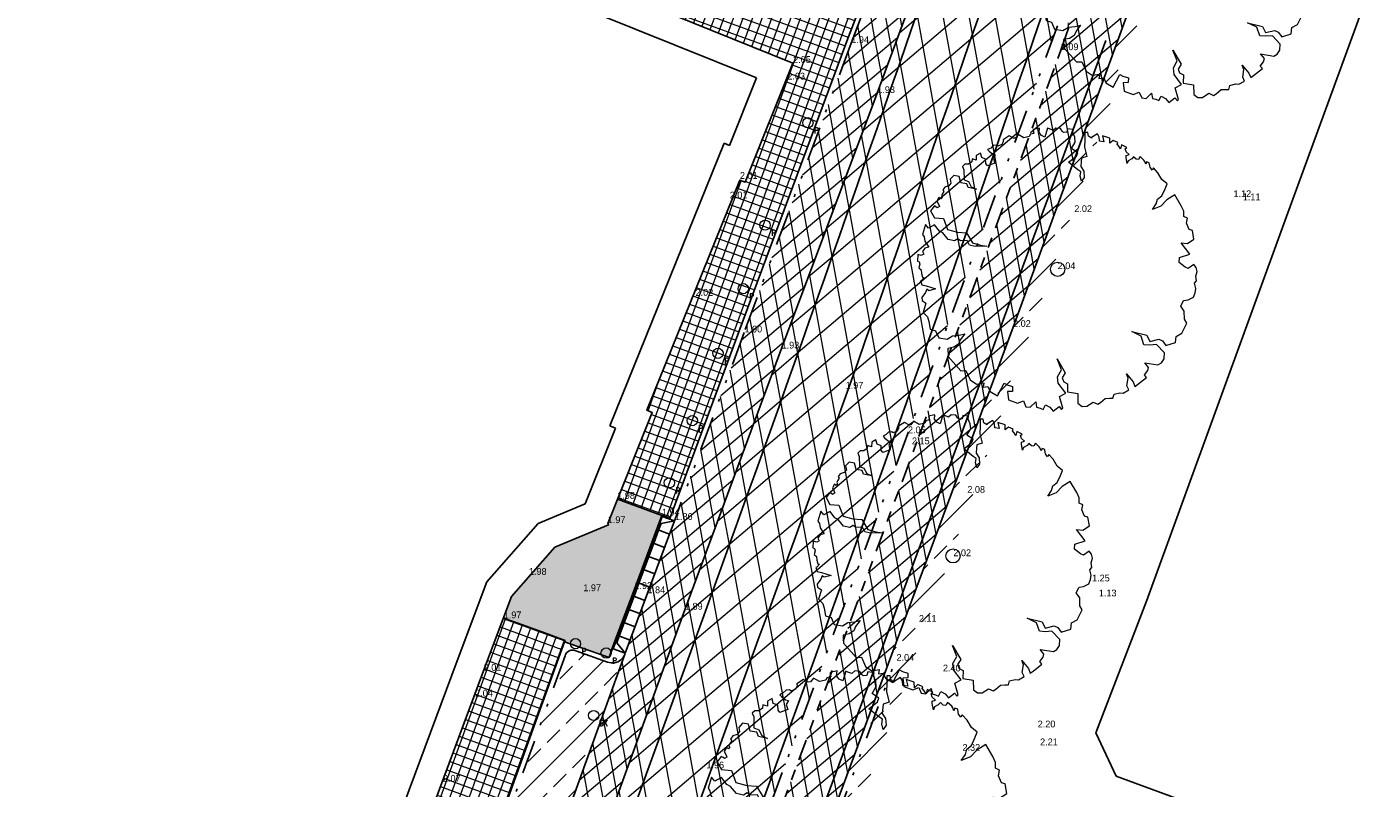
# Model space of a CAD drawing. Header units: metres. Extents: x 136326 to 137932, y 453212 to 454725.
# Tile 39 of 92: x 136537 to 136585, y 453795 to 453822. Entities that reach past the tile are written whole.
import ezdxf

# ---------------------------------------------------------------- set-up
doc = ezdxf.new("R2010")
doc.units = ezdxf.units.M
doc.linetypes.add('DIVIDE__G5', pattern=[3.75, 1.5, -0.75, 0, -0.75, 0, -0.75])
doc.linetypes.add('PHANTOM__G5', pattern=[5.25, 1.5, -0.75, 0.75, -0.75, 0.75, -0.75])
doc.layers.add('-DR-alg-hulplijnen', color=210, linetype='Continuous', plot=False)
doc.layers.add('-DR-alg-hulplijnen hartlijn asfalt nieuwe fietsstraat', color=7, linetype='Continuous', true_color=0xad72b6, plot=False)
doc.layers.add('-DR-alg-hulplijnen kantverharding asfalt nieuwe fietsstraat', color=7, linetype='Continuous', true_color=0xff9429, plot=False)
for name, color, linetype in [('-DR-alg-projectgrens 1-200', 3, 'PROJECTGRENS_1-200'), ('-DR-bs-txt-hoogtemaat', 253, 'Continuous'), ('-DR-nw-vh-scheiding erfgrens en bebouwing', 3, 'Continuous'), ('-DR-v-vh-band 18-20x25', 5, 'DIVIDE__G5'), ('-DR-v-vh-band achterkant band', 1, 'Continuous'), ('-DR-v-vh-band inritband 450x150x500mm', 2, 'Continuous'), ('-DR-v-vh-band RWS', 5, 'PHANTOM__G5'), ('-DR-v-vh-kantverharding asfalt fietspad', 2, 'Continuous'), ('-DR-v-vh-kantverharding asfalt rijbaan', 4, 'Continuous'), ('-DR-v-vh-scheiding verhardingen', 1, 'Continuous')]:
    doc.layers.add(name, color=color, linetype=linetype)
for name, color, linetype, lineweight in [('-DR-bs-boom', 253, 'Continuous', 13), ('-DR-v-maaien en frezen terrein', 82, 'Continuous', 9), ('-DR-v-vh-arc-asfalt opbreken', 252, 'Continuous', 9), ('-DR-v-vh-arc-bss grijs keiformaat', 252, 'Continuous', 9), ('-DR-v-vh-arc-dubbelklinkers', 254, 'Continuous', 9), ('-DR-v-vh-arc-tegels', 252, 'Continuous', 9)]:
    doc.layers.add(name, color=color, linetype=linetype, lineweight=lineweight)
for name, color, linetype, lineweight, true_color in [('-DR-v-inr-wegbebakening-diamantkoppaal', 1, 'Continuous', 0, 0xff0000), ('-DR-v-vh-arc-asfalt fietspad', 7, 'Continuous', 9, 0xdfbfc7), ('B-ME-IE-MEUBILAIR_STRAATKOLK-S', 1, 'Continuous', 0, 0xff0000)]:
    doc.layers.add(name, color=color, linetype=linetype, lineweight=lineweight, true_color=true_color)
doc.styles.add('18_100', font='romans', dxfattribs={"width": 0.8, "height": 0.18})
doc.styles.add('18_200', font='romans', dxfattribs={"width": 0.8, "height": 0.36})
doc.styles.add('Drong', font='txt', dxfattribs={"height": 1.8})
doc.linetypes.add('PROJECTGRENS_1-200', pattern='A,0.32,-0.13,[133,ltypeshp.shx,S=0.13,R=0,X=-0.13,Y=0],-0.13,1.27', length=1.85)
pattern_1 = [(220.33563, (136419.718, 453326.2367), (0.5825375, -0.6860394), []), (280.33563, (136419.718, 453326.2367), (0.8853963, 0.1614725), [])]
pattern_2 = [(220.33562535, (0, 0), (0.3301045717, -0.388755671), []), (280.33562535, (0, 0), (0.5017245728, 0.0915011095), [])]

# ---------------------------------------------------------------- blocks, each defined once
blk = doc.blocks.new('*U31')
for points in [[(1.739, 4.688), (1.309, 4.847), (1.135, 4.378), (1.566, 4.219)], [(1.566, 4.219), (1.135, 4.378), (0.962, 3.91), (1.392, 3.75)], [(1.182, 4.361), (1.008, 3.892)], [(1.739, 4.688), (1.269, 4.595), (1.182, 4.361)], [(1.392, 3.75), (0.962, 3.91), (0.788, 3.441), (1.218, 3.281)], [(1.008, 3.892), (0.834, 3.424)], [(1.218, 3.281), (0.788, 3.441), (0.614, 2.972), (1.044, 2.813)], [(0.834, 3.424), (0.661, 2.955)], [(1.044, 2.813), (0.614, 2.972), (0.44, 2.503), (0.87, 2.344)], [(0.661, 2.955), (0.487, 2.486)], [(0.87, 2.344), (0.44, 2.503), (0.266, 2.035), (0.696, 1.875)], [(0.487, 2.486), (0.313, 2.017)], [(0.696, 1.875), (0.266, 2.035), (0.092, 1.566), (0.522, 1.406)], [(0.313, 2.017), (0.139, 1.548)], [(0.522, 1.406), (0.092, 1.566), (-0.082, 1.097), (0.348, 0.938)], [(0.139, 1.548), (-0.035, 1.08)], [(0.348, 0.938), (-0.082, 1.097), (-0.256, 0.628), (0.174, 0.469)], [(-0.035, 1.08), (-0.209, 0.611)], [(0.174, 0.469), (-0.256, 0.628), (-0.43, 0.16), (0, 0)], [(0, 0), (-0.296, 0.377), (-0.209, 0.611)]]:
    blk.add_lwpolyline(points)
blk = doc.blocks.new('STRAATKOLK')
blk.add_ellipse((0, 0), major_axis=(-0.127, 0.127), ratio=1, start_param=3.926991, end_param=10.210176)
at = {"style": '18_100', "width": 0.8}
blk.add_text('SK', height=0.216, dxfattribs=at).set_placement((0.193, -0.375))
at = {"style": '18_200', "width": 0.8}
blk.add_attdef('HOOGTE', (0.29, 0.211), '', height=0.25, dxfattribs=at)
blk = doc.blocks.new('PAAL')
blk.add_ellipse((0, 0), major_axis=(-0.181, 0), ratio=1, start_param=3.926991, end_param=10.210176)
at = {"style": '18_200', "width": 0.8}
blk.add_text('P', height=0.218, dxfattribs=at).set_placement((0.219, -0.382))
blk.add_attdef('HOOGTE', (0.236, 0.203), '', height=0.25, dxfattribs=at)
blk = doc.blocks.new('Boom bestaand 1')
blk.add_lwpolyline([(-0.0612, 0.3923), (-0.0736, 0.4117), (-0.087, 0.4225), (-0.0926, 0.4415), (-0.1106, 0.4615), (-0.1242, 0.4751), (-0.1453, 0.464), (-0.1728, 0.4611), (-0.1945, 0.4533), (-0.1892, 0.4456), (-0.2017, 0.4432), (-0.2068, 0.4444), (-0.2172, 0.4471), (-0.2235, 0.4396), (-0.2169, 0.4339), (-0.2271, 0.4339), (-0.2331, 0.433), (-0.2499, 0.4257), (-0.2427, 0.4167), (-0.2476, 0.4092), (-0.2589, 0.4043), (-0.2544, 0.3953), (-0.2533, 0.3814), (-0.2458, 0.3746), (-0.266, 0.3788), (-0.2728, 0.3822), (-0.2717, 0.3934), (-0.2848, 0.3874), (-0.2965, 0.3882), (-0.2987, 0.3953), (-0.3145, 0.3822), (-0.3029, 0.3735), (-0.3141, 0.372), (-0.3232, 0.3686), (-0.3277, 0.3731), (-0.3404, 0.3607), (-0.3359, 0.3465), (-0.3526, 0.3537), (-0.3703, 0.3325), (-0.3491, 0.329), (-0.3569, 0.3156), (-0.371, 0.3198), (-0.3837, 0.3191), (-0.3802, 0.2951), (-0.3781, 0.2944), (-0.3887, 0.2873), (-0.4014, 0.2902), (-0.4056, 0.2803), (-0.3837, 0.2704), (-0.359, 0.2591), (-0.3251, 0.2535), (-0.3272, 0.2337), (-0.318, 0.228), (-0.3011, 0.2189), (-0.282, 0.2224), (-0.2608, 0.2153), (-0.2523, 0.2012), (-0.27, 0.204), (-0.2834, 0.2118), (-0.2947, 0.2047), (-0.3322, 0.185), (-0.3413, 0.2203), (-0.3505, 0.2287), (-0.3724, 0.2146), (-0.388, 0.2358), (-0.4042, 0.2415), (-0.4226, 0.2415), (-0.4315, 0.2467), (-0.4416, 0.2292), (-0.4325, 0.2224), (-0.436, 0.2111), (-0.4423, 0.2083), (-0.453, 0.2067), (-0.4613, 0.1921), (-0.4572, 0.18), (-0.4671, 0.1702), (-0.4727, 0.1652), (-0.4473, 0.144), (-0.4565, 0.1356), (-0.4706, 0.132), (-0.484, 0.1398), (-0.4883, 0.1172), (-0.4847, 0.1158), (-0.4748, 0.1137), (-0.477, 0.101), (-0.4713, 0.0946), (-0.4748, 0.0748), (-0.4932, 0.0607), (-0.4854, 0.0473), (-0.4875, 0.0402), (-0.5017, 0.0304), (-0.4974, 0.0049), (-0.4897, 0.0021), (-0.4832, -0.006), (-0.4832, -0.0211), (-0.4886, -0.0247), (-0.4921, -0.0353), (-0.4877, -0.0469), (-0.4868, -0.0593), (-0.4797, -0.0567), (-0.4646, -0.0487), (-0.4592, -0.0416), (-0.4495, -0.0531), (-0.4326, -0.0549), (-0.4342, -0.0824), (-0.4439, -0.0844), (-0.4591, -0.0789), (-0.4694, -0.0898), (-0.4853, -0.0874), (-0.4835, -0.1044), (-0.469, -0.1108), (-0.4787, -0.1222), (-0.4698, -0.128), (-0.4666, -0.142), (-0.4712, -0.1535), (-0.4673, -0.1649), (-0.4544, -0.1649), (-0.422, -0.1781), (-0.41, -0.1658), (-0.3893, -0.1644), (-0.3736, -0.1512), (-0.391, -0.1753), (-0.4052, -0.1753), (-0.417, -0.1934), (-0.4393, -0.1893), (-0.4502, -0.206), (-0.443, -0.2225), (-0.4293, -0.2254), (-0.424, -0.2366), (-0.4254, -0.251), (-0.4188, -0.2613), (-0.4123, -0.2603), (-0.4066, -0.2696), (-0.4013, -0.2747), (-0.3966, -0.2735), (-0.3925, -0.2806), (-0.3993, -0.2847), (-0.3905, -0.2962), (-0.3764, -0.2947), (-0.3703, -0.2952), (-0.369, -0.3047), (-0.3739, -0.3072), (-0.379, -0.3111), (-0.3686, -0.3301), (-0.3402, -0.3274), (-0.325, -0.2991), (-0.284, -0.3012), (-0.2611, -0.2728), (-0.2463, -0.245), (-0.2054, -0.239), (-0.1868, -0.2166), (-0.1743, -0.1981), (-0.1896, -0.2363), (-0.2027, -0.2526), (-0.2201, -0.2532), (-0.2283, -0.2756), (-0.2392, -0.281), (-0.237, -0.2947), (-0.2507, -0.3132), (-0.2791, -0.3219), (-0.2898, -0.3304), (-0.3173, -0.3368), (-0.3146, -0.3612), (-0.3304, -0.3661), (-0.3025, -0.3907), (-0.2927, -0.3885), (-0.278, -0.3918), (-0.2529, -0.3874), (-0.2548, -0.4016), (-0.2471, -0.4137), (-0.2373, -0.413), (-0.2359, -0.4235), (-0.244, -0.4329), (-0.2234, -0.4441), (-0.2184, -0.4397), (-0.2103, -0.44), (-0.1991, -0.4488), (-0.19, -0.4441), (-0.1778, -0.4485), (-0.164, -0.4505), (-0.1606, -0.4451), (-0.1549, -0.4573), (-0.1555, -0.4613), (-0.14, -0.4627), (-0.1312, -0.4505), (-0.1096, -0.4259), (-0.1073, -0.4238), (-0.1116, -0.4488), (-0.1194, -0.4525), (-0.1103, -0.462), (-0.0992, -0.4807), (-0.089, -0.4841), (-0.0747, -0.4752), (-0.0482, -0.4977), (-0.0278, -0.4895), (-0.0108, -0.4916), (0.0157, -0.4977), (0.0286, -0.4827), (0.0558, -0.482), (0.072, -0.457), (0.069, -0.4349), (0.0757, -0.4119), (0.0796, -0.3924), (0.0927, -0.4156), (0.1039, -0.4278), (0.1075, -0.4466), (0.1025, -0.468), (0.1299, -0.4785), (0.1933, -0.4575), (0.2001, -0.44), (0.2363, -0.4392), (0.2587, -0.4253), (0.2652, -0.3991), (0.2784, -0.4081), (0.2832, -0.3913), (0.3018, -0.3913), (0.3264, -0.3733), (0.2952, -0.3338), (0.3048, -0.3266), (0.3174, -0.3112), (0.333, -0.3182), (0.3264, -0.335), (0.3552, -0.3436), (0.3781, -0.3189), (0.3793, -0.296), (0.4017, -0.296), (0.4096, -0.2826), (0.4002, -0.2572), (0.4186, -0.2622), (0.4261, -0.2522), (0.4345, -0.2443), (0.4231, -0.2298), (0.4365, -0.2194), (0.4544, -0.2139), (0.448, -0.1886), (0.4609, -0.1841), (0.4584, -0.1786), (0.4161, -0.1731), (0.4136, -0.1478), (0.3708, -0.1582), (0.3489, -0.1512), (0.3315, -0.1289), (0.2902, -0.1279), (0.3474, -0.1209), (0.3593, -0.1378), (0.3737, -0.1384), (0.3856, -0.1284), (0.4119, -0.1403), (0.4319, -0.109), (0.4632, -0.1221), (0.4795, -0.1133), (0.4858, -0.0977), (0.4808, -0.0718), (0.4943, -0.0594), (0.4931, -0.0482), (0.4862, -0.0269), (0.4918, -0.0131), (0.4962, -0.0015), (0.4851, 0.0073), (0.4884, 0.0283), (0.494, 0.0383), (0.4918, 0.0615), (0.4763, 0.0609), (0.4531, 0.0758), (0.4365, 0.0758), (0.4719, 0.0863), (0.489, 0.0863), (0.4862, 0.0979), (0.4761, 0.1368), (0.4651, 0.1329), (0.455, 0.15), (0.4464, 0.1571), (0.4261, 0.1516), (0.4511, 0.1914), (0.4495, 0.2054), (0.4402, 0.2194), (0.4215, 0.2288), (0.3832, 0.2155), (0.3754, 0.1921), (0.3661, 0.1742), (0.3341, 0.1773), (0.3068, 0.1532), (0.3395, 0.1968), (0.3637, 0.1976), (0.3692, 0.2304), (0.3801, 0.2397), (0.3996, 0.2444), (0.4034, 0.279), (0.3842, 0.2903), (0.3824, 0.313), (0.3563, 0.3433), (0.3406, 0.3414), (0.3141, 0.3521), (0.2925, 0.3482), (0.2787, 0.3649), (0.2826, 0.3806), (0.2817, 0.4012), (0.2696, 0.4131), (0.256, 0.4212), (0.2376, 0.4248), (0.2327, 0.4339), (0.2168, 0.4384), (0.2036, 0.45), (0.1887, 0.4518), (0.1757, 0.4483), (0.1806, 0.4248), (0.1727, 0.4169), (0.1492, 0.4041), (0.1325, 0.412), (0.1367, 0.4496), (0.0873, 0.4385), (0.0991, 0.4571), (0.0942, 0.4846), (0.0638, 0.4915), (0.0559, 0.4826), (0.0314, 0.4826), (0.0166, 0.4925), (0.0058, 0.4836), (-0.0114, 0.491), (-0.0324, 0.4905), (-0.0772, 0.485), (-0.0717, 0.4517), (-0.0599, 0.4236), (-0.0612, 0.3923)])
blk.add_circle((0, 0), 0.0251)

msp = doc.modelspace()

# ---------------------------------------------------------------- hatches: boundary and pattern name
at = {"layer": '-DR-v-maaien en frezen terrein'}
h = msp.add_hatch(dxfattribs=at)
h.set_pattern_fill('ANSI33', color=256, scale=0.2)
edge = h.paths.add_edge_path()
edge.add_line((136565.683, 453790.908), (136569.57, 453791.16))
edge.add_line((136569.57, 453791.16), (136567.039, 453792.079))
edge.add_arc((136567.38, 453793.019), 1, 160.0567, 250.0567, ccw=False)
edge.add_line((136566.44, 453793.36), (136568.072, 453797.859))
edge.add_arc((135150.6, 454312.188), 1507.9, 340.056731, 341.034726)
edge.add_arc((137987.747, 453337.203), 1492.1, 160.09465, 161.034726, ccw=False)
edge.add_line((136584.79, 453845.214), (136593.332, 453868.803))
edge.add_arc((136637.618, 453852.767), 47.1, 156.2806, 160.0947, ccw=False)
edge.add_line((136594.497, 453871.713), (136596.786, 453876.923))
edge.add_arc((136548.354, 453898.203), 52.9, 336.2806, 340.0947)
edge.add_line((136598.094, 453880.192), (136600.005, 453885.405))
edge.add_arc((136621.134, 453871.473), 25.309, 146.6006, 156.311)
edge.add_line((136597.958, 453881.641), (136597.524, 453880.564))
edge.add_line((136597.524, 453880.564), (136597.202, 453880.27))
edge.add_line((136597.202, 453880.27), (136595.027, 453874.574))
edge.add_line((136595.027, 453874.574), (136585.565, 453848.083))
edge.add_line((136585.565, 453848.083), (136581.75, 453837.5))
edge.add_line((136581.75, 453837.5), (136577.146, 453824.865))
edge.add_line((136577.146, 453824.865), (136572.28, 453811.512))
edge.add_line((136572.28, 453811.512), (136567.992, 453799.938))
edge.add_line((136567.992, 453799.938), (136565.19, 453792.382))
edge.add_line((136565.19, 453792.382), (136565.157, 453791.749))
edge.add_line((136565.157, 453791.749), (136564.866, 453790.966))
edge.add_line((136564.866, 453790.966), (136565.683, 453790.908))
h.paths.add_polyline_path([(136571.302, 453791.273), (136575.603, 453791.552), (136575.667, 453791.598), (136571.893, 453792.937)], flags=17)
at = {"layer": '-DR-v-vh-arc-asfalt fietspad', "transparency": 33554687}
h = msp.add_hatch(dxfattribs=at)
h.set_pattern_fill('AVH-ASFALT', color=256, scale=0.51, angle=90, pattern_type=2)
h.set_pattern_definition(pattern_2)
h.paths.add_polyline_path([(136597.202, 453880.27), (136597.418, 453880.855), (136597.65, 453881.434), (136597.898, 453882.007), (136598.18, 453882.611), (136598.479, 453883.206), (136598.796, 453883.792), (136600.868, 453887.219), (136601.375, 453888.084), (136601.858, 453888.963), (136602.317, 453889.854), (136602.751, 453890.758), (136603.161, 453891.674), (136603.545, 453892.6), (136604.245, 453894.444), (136606.561, 453901.032), (136606.829, 453901.478), (136607.176, 453901.865), (136607.591, 453902.179), (136605.842, 453901.652), (136604.344, 453901.053), (136604.403, 453900.947), (136604.374, 453900.863), (136603.815, 453899.294), (136602.406, 453895.343), (136601.646, 453893.229), (136601.283, 453892.337), (136601.065, 453891.887), (136600.845, 453891.438), (136600.622, 453890.99), (136600.244, 453890.246), (136599.858, 453889.506), (136599.464, 453888.77), (136597.997, 453886.145), (136597.605, 453885.409), (136597.226, 453884.667), (136596.86, 453883.918), (136596.298, 453882.695), (136595.771, 453881.456), (136595.28, 453880.202), (136593.477, 453875.235), (136588.084, 453860.296), (136585.453, 453852.982), (136580.014, 453837.928), (136575.693, 453825.974), (136575.522, 453825.514), (136575.379, 453825.129), (136575.378, 453825.128), (136574.214, 453822.218), (136574.241, 453822.1), (136573.967, 453821.306), (136568.942, 453807.633), (136562.88, 453791.271), (136561.252, 453786.873), (136555.576, 453771.368), (136555.268, 453770.545), (136555.266, 453770.544), (136554.677, 453769.078), (136554.14, 453767.493), (136553.859, 453766.696), (136555.426, 453766.131), (136555.727, 453766.967), (136556.515, 453769.064), (136560.282, 453779.325), (136560.382, 453779.284), (136562.432, 453785.082), (136563.815, 453788.69), (136564.689, 453791.031), (136567.992, 453799.938), (136572.28, 453811.512), (136577.146, 453824.865), (136581.75, 453837.5), (136585.565, 453848.083), (136595.027, 453874.574)])
h = msp.add_hatch(dxfattribs=at)
h.set_pattern_fill('AVH-ASFALT', color=256, scale=0.51, angle=90, pattern_type=2)
h.set_pattern_definition(pattern_2)
edge = h.paths.add_edge_path()
edge.add_line((136592.957, 453894.109), (136590.842, 453888.122))
edge.add_line((136590.842, 453888.122), (136585.174, 453872.466))
edge.add_line((136585.174, 453872.466), (136581.787, 453863.143))
edge.add_line((136581.787, 453863.143), (136577.841, 453852.121))
edge.add_line((136577.841, 453852.121), (136575.699, 453846.306))
edge.add_line((136575.699, 453846.306), (136569.328, 453829.052))
edge.add_line((136569.328, 453829.052), (136566.726, 453822.021))
edge.add_line((136566.726, 453822.021), (136568.112, 453821.519))
edge.add_line((136568.112, 453821.519), (136569.495, 453825.291))
edge.add_line((136569.495, 453825.291), (136574.955, 453840.015))
edge.add_arc((137987.747, 453337.203), 1499.6, 160.09465, 160.409356, ccw=False)
edge.add_line((136577.738, 453847.767), (136586.329, 453871.491))
edge.add_line((136586.329, 453871.491), (136585.953, 453871.628))
edge.add_arc((136538.889, 453888.511), 50, 340.2651, 343.906)
edge.add_line((136586.93, 453874.65), (136588.98, 453881.757))
edge.add_line((136588.98, 453881.757), (136593.397, 453893.948))
edge.add_line((136593.397, 453893.948), (136593.776, 453894.996))
edge.add_line((136593.776, 453894.996), (136593.331, 453895.14))
edge.add_line((136593.331, 453895.14), (136592.957, 453894.109))
h = msp.add_hatch(dxfattribs=at)
h.set_pattern_fill('AVH-ASFALT', color=256, scale=0.51, angle=90, pattern_type=2)
h.set_pattern_definition(pattern_2)
h.paths.add_polyline_path([(136566.726, 453822.021), (136566.55, 453821.557), (136562.768, 453811.317), (136560.311, 453804.683), (136559.348, 453802.09), (136558.561, 453799.967), (136558.542, 453799.914), (136558.534, 453799.902), (136554.253, 453788.039), (136550.513, 453777.77), (136550.321, 453777.281), (136549.704, 453775.452), (136549.703, 453775.453), (136548.262, 453771.444), (136546.951, 453767.941), (136546.438, 453766.562), (136546.264, 453766.131), (136545.942, 453765.566), (136545.606, 453765.007), (136545.257, 453764.454), (136544.984, 453764.039), (136544.703, 453763.628), (136544.414, 453763.221), (136543.973, 453762.641), (136544.961, 453761.011), (136545.052, 453761.092), (136545.202, 453761.171), (136546.019, 453762.387), (136546.651, 453763.447), (136547.203, 453764.551), (136547.672, 453765.693), (136549.227, 453770.026), (136555.617, 453787.578), (136560.666, 453801.508), (136564.084, 453810.747), (136567.477, 453819.787), (136568.11, 453821.514)])
at = {"layer": '-DR-v-vh-arc-asfalt opbreken'}
h = msp.add_hatch(dxfattribs=at)
h.set_pattern_fill('AVH-ASFALT_LAAG1-D', color=256, scale=30, angle=90, pattern_type=2)
h.set_pattern_definition(pattern_1)
edge = h.paths.add_edge_path()
edge.add_arc((137987.747, 453337.203), 1499.6, 160.410568, 161.034726)
edge.add_arc((135150.6, 454312.188), 1500.4, 340.056731, 341.034726, ccw=False)
edge.add_line((136561.022, 453800.417), (136546.457, 453760.276))
edge.add_line((136546.457, 453760.276), (136545.875, 453760.487))
edge.add_line((136545.875, 453760.487), (136545.782, 453760.948))
edge.add_line((136545.782, 453760.948), (136545.519, 453761.175))
edge.add_line((136545.519, 453761.175), (136545.207, 453761.178))
edge.add_line((136545.207, 453761.178), (136546.019, 453762.387))
edge.add_line((136546.019, 453762.387), (136546.651, 453763.447))
edge.add_line((136546.651, 453763.447), (136547.203, 453764.551))
edge.add_line((136547.203, 453764.551), (136547.672, 453765.693))
edge.add_line((136547.672, 453765.693), (136549.227, 453770.026))
edge.add_line((136549.227, 453770.026), (136555.617, 453787.578))
edge.add_line((136555.617, 453787.578), (136560.666, 453801.508))
edge.add_line((136560.666, 453801.508), (136564.084, 453810.747))
edge.add_line((136564.084, 453810.747), (136567.477, 453819.787))
edge.add_line((136567.477, 453819.787), (136569.495, 453825.291))
edge.add_line((136569.495, 453825.291), (136573.628, 453836.434))
edge.add_line((136573.628, 453836.434), (136574.945, 453839.985))
h.paths.add_polyline_path([(136593.776, 453894.996), (136596.432, 453902.331), (136595.96, 453902.407), (136595.703, 453901.719), (136594.262, 453897.783), (136593.331, 453895.14)])
edge = h.paths.add_edge_path()
edge.add_arc((136607.926, 453898.239), 6, 149.1702, 160.0947)
edge.add_line((136602.284, 453900.282), (136601.873, 453899.145))
edge.add_line((136601.873, 453899.145), (136601.795, 453899.044))
edge.add_line((136601.795, 453899.044), (136601.412, 453898.377))
edge.add_line((136601.412, 453898.377), (136601.122, 453897.664))
edge.add_line((136601.122, 453897.664), (136600.476, 453895.78))
edge.add_line((136600.476, 453895.78), (136594.903, 453880.348))
edge.add_line((136594.903, 453880.348), (136593.101, 453875.354))
edge.add_line((136593.101, 453875.354), (136587.731, 453860.475))
edge.add_line((136587.731, 453860.475), (136584.988, 453852.88))
edge.add_line((136584.988, 453852.88), (136579.627, 453838.008))
edge.add_line((136579.627, 453838.008), (136578.831, 453835.903))
edge.add_line((136578.831, 453835.903), (136578.048, 453833.794))
edge.add_line((136578.048, 453833.794), (136577.277, 453831.68))
edge.add_line((136577.277, 453831.68), (136576.517, 453829.562))
edge.add_line((136576.517, 453829.562), (136575.771, 453827.44))
edge.add_line((136575.771, 453827.44), (136575.036, 453825.313))
edge.add_line((136575.036, 453825.313), (136575.035, 453825.124))
edge.add_line((136575.035, 453825.124), (136575.353, 453825.066))
edge.add_line((136575.353, 453825.066), (136574.228, 453822.252))
edge.add_line((136574.228, 453822.252), (136573.915, 453822.343))
edge.add_line((136573.915, 453822.343), (136568.562, 453807.75))
edge.add_line((136568.562, 453807.75), (136562.485, 453791.356))
edge.add_line((136562.485, 453791.356), (136560.806, 453786.739))
edge.add_line((136560.806, 453786.739), (136556.643, 453775.432))
edge.add_line((136556.643, 453775.432), (136554.915, 453770.698))
edge.add_line((136554.915, 453770.698), (136554.919, 453770.519))
edge.add_line((136554.919, 453770.519), (136555.232, 453770.458))
edge.add_line((136555.232, 453770.458), (136554.677, 453769.078))
edge.add_line((136554.677, 453769.078), (136554.191, 453767.645))
edge.add_line((136554.191, 453767.645), (136553.827, 453767.752))
edge.add_line((136553.827, 453767.752), (136550.654, 453758.987))
edge.add_line((136550.654, 453758.987), (136550.579, 453758.781))
edge.add_line((136550.579, 453758.781), (136548.431, 453759.56))
edge.add_line((136548.431, 453759.56), (136554.723, 453776.902))
edge.add_line((136554.723, 453776.902), (136552.743, 453777.6))
edge.add_line((136552.743, 453777.6), (136557.458, 453790.594))
edge.add_line((136557.458, 453790.594), (136559.435, 453789.886))
edge.add_line((136559.435, 453789.886), (136562.996, 453799.701))
edge.add_arc((135150.6, 454312.188), 1502.5, 340.056731, 341.034726)
edge.add_arc((138094.038, 453300.187), 1610.051, 159.918131, 161.018297, ccw=False)
edge.add_line((136581.873, 453853.019), (136579.893, 453853.717))
edge.add_line((136579.893, 453853.717), (136584.615, 453866.708))
edge.add_line((136584.615, 453866.708), (136586.576, 453866.011))
edge.add_line((136586.576, 453866.011), (136599.548, 453901.832))
edge.add_line((136599.548, 453901.832), (136602.774, 453901.314))
h = msp.add_hatch(dxfattribs=at)
h.set_pattern_fill('AVH-ASFALT_LAAG1-D', color=256, scale=30, angle=90, pattern_type=2)
h.set_pattern_definition(pattern_1)
edge = h.paths.add_edge_path()
edge.add_line((136581.873, 453853.019), (136579.962, 453853.692))
edge.add_line((136579.962, 453853.692), (136579.413, 453852.166))
edge.add_line((136579.413, 453852.166), (136577.062, 453845.696))
edge.add_line((136577.062, 453845.696), (136574.945, 453839.985))
edge.add_arc((137987.747, 453337.203), 1499.6, 160.410568, 161.034726)
edge.add_arc((135150.6, 454312.188), 1500.4, 340.056731, 341.034726, ccw=False)
edge.add_line((136561.022, 453800.417), (136557.458, 453790.597))
edge.add_line((136557.458, 453790.597), (136559.435, 453789.886))
edge.add_line((136559.435, 453789.886), (136562.996, 453799.701))
edge.add_arc((135150.6, 454312.188), 1502.5, 340.056731, 341.034726)
edge.add_arc((137987.747, 453337.203), 1497.5, 160.09465, 161.034726, ccw=False)
edge.add_line((136579.713, 453847.052), (136581.873, 453853.019))
h.paths.add_polyline_path([(136599.147, 453900.722), (136596.232, 453901.777), (136593.776, 453894.996), (136594.734, 453894.686), (136592.241, 453887.706), (136586.59, 453872.016), (136584.656, 453866.693), (136586.576, 453866.005)])
at = {"layer": '-DR-v-vh-arc-bss grijs keiformaat'}
h = msp.add_hatch(dxfattribs=at)
h.set_pattern_fill('ANSI33', color=256, scale=0.2)
h.paths.add_polyline_path([(136548.956, 453779.195), (136548.925, 453779.134), (136548.911, 453779.067), (136548.914, 453778.998), (136548.935, 453778.933), (136548.967, 453778.88), (136549.01, 453778.837), (136549.063, 453778.804), (136549.121, 453778.784), (136550.204, 453778.403), (136550.288, 453778.364), (136550.364, 453778.31), (136550.429, 453778.244), (136550.48, 453778.166), (136550.519, 453778.072), (136550.537, 453777.971), (136550.535, 453777.869), (136550.513, 453777.77), (136554.253, 453788.039), (136558.534, 453799.902), (136558.476, 453799.81), (136558.4, 453799.731), (136558.31, 453799.669), (136558.187, 453799.633), (136558.059, 453799.628), (136557.933, 453799.653), (136556.81, 453800.052), (136556.753, 453800.073), (136556.693, 453800.08), (136556.633, 453800.074), (136556.576, 453800.054), (136556.526, 453800.023), (136556.483, 453799.981), (136556.451, 453799.931), (136556.431, 453799.875), (136552.349, 453788.536)])
at = {"layer": '-DR-v-vh-arc-dubbelklinkers'}
h = msp.add_hatch(color=256, dxfattribs=at)
h.dxf.hatch_style = 1
h.paths.add_polyline_path([(136559.853, 453804.838), (136558.291, 453805.422), (136557.945, 453804.556), (136557.964, 453804.51), (136556.075, 453803.722), (136554.542, 453801.977), (136554.252, 453801.208), (136554.595, 453801.088), (136555.609, 453800.732), (136556.433, 453800.424), (136556.418, 453800.371), (136557.989, 453799.822)])
at = {"layer": '-DR-v-vh-arc-tegels'}
h = msp.add_hatch(dxfattribs=at)
h.set_pattern_fill('ANSI37', color=256, scale=0.1, angle=295.01)
h.paths.add_polyline_path([(136564.158, 453822.626), (136562.969, 453823.144), (136563.437, 453824.229), (136564.548, 453823.756)], flags=16)
edge = h.paths.add_edge_path()
edge.add_line((136559.853, 453804.838), (136560.137, 453804.736))
edge.add_line((136560.137, 453804.736), (136562.581, 453811.342))
edge.add_line((136562.581, 453811.342), (136566.395, 453821.627))
edge.add_line((136566.395, 453821.627), (136566.748, 453822.542))
edge.add_line((136566.748, 453822.542), (136566.463, 453822.644))
edge.add_line((136566.463, 453822.644), (136562.861, 453826.404))
edge.add_arc((136562.564, 453825.43), 1.018, 73.0216, 147.1692)
edge.add_line((136561.708, 453825.982), (136561.463, 453825.374))
edge.add_arc((136561.008, 453825.553), 0.489, 244.3286, 338.5939, ccw=False)
edge.add_line((136560.796, 453825.112), (136559.115, 453825.84))
edge.add_line((136559.115, 453825.84), (136558.087, 453823.448))
edge.add_line((136558.087, 453823.448), (136564.493, 453820.853))
edge.add_line((136564.493, 453820.853), (136562.798, 453816.637))
edge.add_line((136562.798, 453816.637), (136562.612, 453816.712))
edge.add_line((136562.612, 453816.712), (136559.322, 453808.571))
edge.add_line((136559.322, 453808.571), (136559.517, 453808.492))
edge.add_line((136559.517, 453808.492), (136558.291, 453805.422))
edge.add_line((136558.291, 453805.422), (136559.853, 453804.838))
h = msp.add_hatch(dxfattribs=at)
h.set_pattern_fill('ANSI37', color=256, scale=0.1, angle=295.01)
h.paths.add_polyline_path([(136546.38, 453780.06), (136543.536, 453781.378), (136542.256, 453778.656), (136542.96, 453778.327), (136544.332, 453777.682), (136543.772, 453776.521), (136543.746, 453776.451), (136543.73, 453776.378), (136543.726, 453776.303), (136543.735, 453776.214), (136543.76, 453776.128), (136543.8, 453776.048), (136543.832, 453776.003), (136543.869, 453775.962), (136543.911, 453775.926), (136543.953, 453775.899), (136543.997, 453775.876), (136544.044, 453775.859), (136544.498, 453775.696), (136547.462, 453775.667), (136547.794, 453776.545), (136548.603, 453778.773), (136552.181, 453788.656), (136556.418, 453800.371), (136556.433, 453800.424), (136555.609, 453800.732), (136554.595, 453801.088), (136554.252, 453801.208), (136553.548, 453799.347)])

# ---------------------------------------------------------------- linework, layer by layer
at = {"layer": '-DR-alg-hulplijnen', "flags": 128}
msp.add_lwpolyline([(136558.131, 453800.127), (136559.87, 453804.814)], dxfattribs=at)
at = {"layer": '-DR-alg-hulplijnen hartlijn asfalt nieuwe fietsstraat'}
msp.add_lwpolyline([(136781.314, 454424.963), (136757.272, 454348.827, -0.010389), (136697.245, 454171.637), (136619.145, 453955.95), (136588.279, 453870.709), (136579.713, 453847.052, 0.004102), (136571.537, 453823.883, -0.004267), (136562.996, 453799.701), (136431.623, 453437.641, 0.002152), (136391.004, 453324.177), (136379.088, 453290.434), (136365.735, 453256.179), (136360.793, 453242.184)], format="xyb", dxfattribs=at)
at = {"layer": '-DR-alg-hulplijnen kantverharding asfalt nieuwe fietsstraat'}
for points in [[(136569.551, 453824.565, -0.004267), (136561.022, 453800.417), (136429.649, 453438.357, 0.002152), (136389.024, 453324.877), (136377.119, 453291.165), (136363.767, 453256.91), (136358.813, 453242.883)], [(136573.523, 453823.2, -0.004267), (136564.97, 453798.984), (136433.597, 453436.925, 0.002152), (136392.984, 453323.478), (136381.057, 453289.703), (136367.704, 453255.448), (136362.773, 453241.485)]]:
    msp.add_lwpolyline(points, format="xyb", dxfattribs=at)
at = {"layer": '-DR-alg-projectgrens 1-200', "flags": 128}
msp.add_lwpolyline([(136672.431, 453896.561), (136667.194, 453897.489), (136645.076, 453905.171), (136624.477, 453912.593), (136625.184, 453914.831), (136624.39, 453916.757), (136621.163, 453919.31), (136624.07, 453927.399), (136623.281, 453929.136), (136623.21, 453929.192), (136624.085, 453931.643), (136629.304, 453946.51), (136630.541, 453950.147), (136638.492, 453971.96), (136644.073, 453987.263), (136644.824, 453989.705), (136651.204, 454007.423), (136658.506, 454027.642), (136665.47, 454047.006), (136669.496, 454058.357), (136675.354, 454074.419), (136676.258, 454077.094), (136678.747, 454083.756), (136682.526, 454094.171), (136686.101, 454103.639), (136687.039, 454106.475), (136697.795, 454137.242), (136697.717, 454137.253), (136705.555, 454159.78), (136713.078, 454181.729), (136719.605, 454200.719), (136727.498, 454223.752), (136730.581, 454232.718), (136734.46, 454243.959), (136738.033, 454254.306), (136742.183, 454266.266), (136750.568, 454290.842), (136760.393, 454319.456), (136770.666, 454349.328), (136772.713, 454355.238), (136774.612, 454360.473), (136776.998, 454367), (136784.306, 454387.208), (136790.339, 454404.083), (136797.311, 454423.36), (136807.058, 454450.093), (136800.646, 454453.198), (136785.078, 454462.694), (136769.745, 454470.235), (136763.463, 454464.393), (136767.222, 454456.488), (136768.447, 454452.902), (136769.612, 454448.539), (136767.19, 454443.604), (136763.98, 454431.785), (136763.498, 454430.807), (136764.785, 454430.222), (136759.65, 454419.865), (136760.207, 454419.614), (136758.305, 454415.755), (136757.433, 454413.928), (136755.514, 454410.037), (136754.993, 454410.292), (136749.872, 454399.962), (136748.616, 454400.585), (136748.548, 454400.448), (136744.287, 454402.547), (136738.76, 454389.718), (136744.829, 454387.062), (136753.517, 454383.259), (136750.445, 454376.232), (136747.3, 454368.999), (136747.702, 454368.821), (136745.421, 454363.658), (136743.771, 454359.882), (136741.474, 454354.715), (136741.107, 454354.878), (136737.945, 454347.853), (136734.86, 454340.776), (136727.193, 454344.181), (136720.397, 454330.285), (136716.705, 454321.73), (136725.346, 454317.886), (136722.199, 454310.807), (136718.145, 454301.488), (136714.131, 454292.713), (136709.748, 454294.641), (136707.09, 454288.607), (136709.573, 454287.506), (136709.53, 454287.41), (136709.617, 454287.371), (136709.424, 454286.945), (136712.118, 454285.768), (136724.405, 454280.406), (136724.395, 454280.372), (136724.56, 454280.301), (136719.327, 454264.621), (136718.554, 454264.279), (136712.149, 454267.043), (136705.337, 454251.495), (136713.155, 454248.122), (136713.63, 454247.107), (136703.363, 454216.017), (136702.53, 454215.665), (136698.406, 454217.526), (136692.762, 454204.705), (136698.169, 454202.287), (136696.085, 454197.547), (136697.116, 454197.066), (136693.34, 454185.771), (136691.21, 454179.799), (136691.154, 454179.818), (136689.257, 454174.47), (136688.677, 454172.922), (136686.645, 454167.859), (136686.793, 454167.806), (136683.499, 454158.729), (136679.62, 454148.161), (136677.544, 454142.392), (136675.601, 454137.021), (136671.76, 454126.401), (136667.085, 454113.483), (136666.31, 454113.053), (136658.978, 454114.558), (136655.858, 454098.89), (136661.092, 454097.825), (136661.269, 454097.519), (136621.35, 453987.863), (136615.212, 453990.581), (136612.094, 453983.671), (136608.8, 453985.139), (136606.115, 453979.27), (136610.368, 453977.386), (136616.099, 453974.911), (136616.418, 453974.217), (136608.394, 453952.136), (136599.91, 453929.479), (136596.333, 453930.847), (136596.703, 453931.801), (136592.691, 453933.357), (136592.582, 453933.111), (136587.167, 453935.208), (136587.113, 453935.101), (136586.908, 453935.2), (136584.73, 453936.252), (136573.42, 453911.897), (136576.906, 453910.227), (136577.755, 453910.817), (136581.71, 453908.923), (136581.78, 453907.891), (136588.355, 453904.743), (136581.357, 453890.288), (136584.408, 453889.218), (136581.92, 453882.301), (136582.601, 453881.581), (136581.142, 453877.478), (136580.13, 453877.281), (136578.301, 453872.104), (136578.986, 453871.382), (136577.526, 453867.309), (136576.539, 453867.19), (136574.654, 453861.99), (136575.357, 453861.219), (136573.859, 453857.098), (136572.823, 453856.858), (136568.249, 453844.056), (136569.051, 453843.723), (136568.246, 453841.986), (136569.916, 453841.29), (136566.692, 453833.862), (136560.757, 453836.486), (136555.193, 453823.556), (136563.207, 453820.33), (136562.244, 453817.938), (136562.059, 453818.012), (136558.019, 453808.014), (136558.218, 453807.935), (136557.146, 453805.252), (136555.477, 453804.556), (136553.671, 453802.5), (136552.612, 453799.698), (136545.82, 453781.422), (136541.647, 453783.356), (136534.75, 453768.68), (136539.525, 453766.451), (136534.814, 453753.868), (136534.789, 453753.879), (136534.379, 453752.873), (136534.182, 453752.96), (136532.926, 453749.667), (136533.099, 453749.603), (136532.772, 453748.705), (136532.584, 453748.792), (136530.457, 453743.085), (136530.627, 453743.022), (136516.493, 453704.592), (136514.575, 453699.22), (136492.181, 453636.401), (136492.736, 453636.204), (136489.157, 453626.341), (136485.079, 453628.249), (136478.16, 453613.788), (136483.141, 453611.479), (136461.867, 453552.94), (136457.354, 453554.582), (136454.06, 453545.417), (136458.648, 453543.776), (136443.598, 453501.593), (136437.009, 453503.95), (136431.442, 453488.403), (136437.02, 453486.393), (136418.282, 453434.811), (136419.185, 453434.431), (136413.9, 453419.737), (136407.364, 453401.466), (136407.056, 453400.056), (136406.467, 453398.451), (136401.897, 453385.592), (136396.197, 453388.282), (136390.097, 453375.66), (136397.157, 453372.353), (136391.911, 453357.791), (136390.965, 453355.464), (136388.624, 453350.371), (136384.302, 453352.274), (136382.126, 453347.544), (136391.358, 453344.243), (136383.168, 453321.66), (136379.275, 453323.116), (136369.941, 453296.994), (136366.76, 453298.169), (136365.332, 453294.302), (136367.975, 453293.349), (136367.397, 453291.75), (136367.871, 453291.227), (136363.518, 453279.255), (136362.091, 453275.277), (136356.432, 453259.57), (136355.262, 453256.31), (136348.508, 453237.967), (136370.649, 453230.069), (136374.328, 453240.694), (136372.767, 453241.803), (136382.163, 453267.942), (136384.551, 453274.649), (136388.98, 453286.656), (136392.893, 453297.449), (136398.36, 453312.66), (136406.212, 453334.431), (136411.924, 453350.355), (136415.827, 453361.341), (136419.474, 453371.398), (136422.516, 453379.917), (136425.014, 453387.05), (136430.128, 453401.329), (136433.008, 453409.364), (136437.5, 453421.973), (136444.424, 453441.303), (136447.898, 453451.043), (136454.668, 453469.854), (136458.254, 453479.666), (136467.647, 453501.921), (136478.422, 453531.465), (136485.603, 453551.259), (136497.269, 453583.741), (136504.565, 453604), (136511.581, 453623.496), (136513.58, 453629.053), (136518.673, 453642.888), (136519.015, 453643.404), (136522.68, 453653.62), (136522.664, 453653.957), (136523.62, 453656.594), (136528.73, 453670.926), (136534.757, 453688.003), (136543.62, 453712.768), (136551.352, 453734.38), (136563.425, 453767.68), (136566.609, 453776.654), (136569.182, 453777.966), (136577.487, 453774.867), (136583.873, 453792.703), (136575.924, 453795.622), (136575.205, 453797.155), (136576.997, 453801.811), (136581.956, 453815.424), (136586.269, 453827.274), (136591.149, 453840.672), (136596.411, 453855.14), (136603.758, 453874.947), (136606.204, 453881.939), (136608.18, 453887.612), (136608.471, 453887.616), (136610.071, 453888.673), (136612.877, 453896.334), (136616.917, 453896.194), (136618.846, 453897.187), (136619.756, 453899.432), (136644.445, 453890.648), (136649.466, 453889.41), (136663.041, 453887.011), (136671.45, 453886.364), (136675.948, 453886.023), (136676.722, 453896.236)], close=True, dxfattribs=at)
at = {"layer": '-DR-nw-vh-scheiding erfgrens en bebouwing', "flags": 128}
msp.add_lwpolyline([(136558.087, 453823.448), (136564.493, 453820.853), (136562.798, 453816.637), (136562.612, 453816.712), (136559.322, 453808.57), (136559.517, 453808.492), (136557.945, 453804.556), (136557.964, 453804.51), (136556.075, 453803.722), (136554.542, 453801.977), (136553.548, 453799.347), (136546.38, 453780.06), (136543.536, 453781.378)], dxfattribs=at)
at = {"layer": '-DR-v-vh-band 18-20x25', "ltscale": 0.8}
for points in [[(136566.903, 453822.486), (136566.55, 453821.557), (136562.768, 453811.317), (136560.311, 453804.683), (136560.3, 453804.655)], [(136573.852, 453822.171), (136568.562, 453807.75), (136562.485, 453791.356), (136560.806, 453786.739), (136556.643, 453775.432), (136554.915, 453770.698), (136554.916, 453770.654), (136554.927, 453770.611), (136554.947, 453770.572), (136554.975, 453770.538), (136555.011, 453770.511), (136555.051, 453770.493), (136555.096, 453770.484), (136555.142, 453770.486), (136555.186, 453770.499), (136555.226, 453770.521), (136555.259, 453770.552), (136555.285, 453770.59), (136555.577, 453771.372)], [(136573.967, 453821.305), (136574.236, 453822.084), (136574.235, 453822.126), (136574.226, 453822.166)], [(136558.561, 453799.967), (136558.553, 453799.945), (136558.544, 453799.923), (136558.534, 453799.902), (136558.476, 453799.81), (136558.4, 453799.731), (136558.31, 453799.669), (136558.187, 453799.633), (136558.059, 453799.628), (136557.933, 453799.653), (136556.81, 453800.052), (136556.753, 453800.073), (136556.693, 453800.08), (136556.633, 453800.074), (136556.576, 453800.054), (136556.526, 453800.023), (136556.483, 453799.981), (136556.451, 453799.931), (136556.431, 453799.875), (136552.349, 453788.536)], [(136564.866, 453790.966), (136568.156, 453799.826)]]:
    msp.add_lwpolyline(points, dxfattribs=at)
at = {"layer": '-DR-v-vh-band achterkant band'}
msp.add_lwpolyline([(136566.749, 453822.543), (136566.395, 453821.627), (136562.581, 453811.342), (136560.137, 453804.736), (136559.853, 453804.838), (136558.884, 453802.243), (136558.096, 453800.144), (136557.989, 453799.822), (136556.418, 453800.371)], dxfattribs=at)
at = {"layer": '-DR-v-vh-band achterkant band', "extrusion": (0.075091, -0.027768, 0.99679), "elevation": -2343.965}
msp.add_lwpolyline([(472965.475, 29210.322), (472982.781, 29210.368), (472987.466, 29210.385), (473004.968, 29210.376), (473020.328, 29210.41)], dxfattribs=at)
at = {"layer": '-DR-v-vh-band RWS', "ltscale": 0.5}
msp.add_lwpolyline([(136555.577, 453771.372), (136561.252, 453786.873), (136562.88, 453791.271), (136568.942, 453807.633), (136573.967, 453821.305)], dxfattribs=at)
at = {"layer": '-DR-v-vh-kantverharding asfalt fietspad'}
for points in [[(136592.957, 453894.109), (136593.331, 453895.14), (136594.734, 453894.686), (136592.241, 453887.706), (136586.59, 453872.016), (136583.172, 453862.607), (136579.413, 453852.166), (136577.062, 453845.696), (136573.628, 453836.434), (136569.495, 453825.291), (136567.477, 453819.787), (136564.084, 453810.747), (136560.666, 453801.508), (136555.617, 453787.578), (136549.227, 453770.026), (136547.672, 453765.693), (136547.203, 453764.551), (136546.651, 453763.447), (136546.019, 453762.387), (136545.192, 453761.157)], [(136517.416, 453660.89), (136517.497, 453661.173), (136523.801, 453678.869), (136530.323, 453696.91), (136535.128, 453709.916), (136539.314, 453721.366), (136543.829, 453734.032), (136546.943, 453742.699), (136550.694, 453753.01), (136555.727, 453766.967), (136556.515, 453769.064), (136560.282, 453779.325), (136560.382, 453779.284), (136562.432, 453785.082), (136563.815, 453788.69), (136563.815, 453788.69), (136564.689, 453791.031), (136567.992, 453799.938), (136572.28, 453811.512), (136577.146, 453824.865)]]:
    msp.add_lwpolyline(points, dxfattribs=at)
at = {"layer": '-DR-v-vh-kantverharding asfalt rijbaan'}
for points in [[(136560.3, 453804.655), (136559.348, 453802.09), (136558.561, 453799.967)], [(136558.534, 453799.902), (136554.253, 453788.039), (136550.513, 453777.77)]]:
    msp.add_lwpolyline(points, dxfattribs=at)
at = {"layer": '-DR-v-vh-scheiding verhardingen'}
for points in [[(136556.418, 453800.371), (136557.989, 453799.822), (136559.853, 453804.838), (136558.291, 453805.422)], [(136549.21, 453775.543), (136549.248, 453775.649), (136549.521, 453775.558), (136550.307, 453777.839), (136550.051, 453777.924), (136550.143, 453778.201), (136548.603, 453778.773), (136552.181, 453788.656), (136556.418, 453800.371), (136556.433, 453800.424), (136555.609, 453800.732), (136554.595, 453801.088), (136554.252, 453801.208)]]:
    msp.add_lwpolyline(points, dxfattribs=at)

# ---------------------------------------------------------------- block references
at = {"layer": '-DR-bs-boom', "rotation": 293.3958673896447}
for p, xscale, yscale in [((136577.952, 453824.481), 10, 10), ((136573.857, 453813.556), 10, 10), ((136570.156, 453803.414), 10, 10), ((136566.756, 453793.847), 11, 11)]:
    msp.add_blockref('Boom bestaand 1', p, dxfattribs=dict(at, xscale=xscale, yscale=yscale))
at = {"layer": '-DR-v-inr-wegbebakening-diamantkoppaal'}
for p in [(136565.022, 453818.74), (136563.507, 453815.115), (136562.736, 453812.868), (136561.844, 453810.582), (136560.933, 453808.2), (136560.123, 453806.001), (136556.803, 453800.308), (136557.885, 453799.976)]:
    msp.add_blockref('PAAL', p, dxfattribs=at)
at = {"layer": '-DR-v-vh-band inritband 450x150x500mm'}
msp.add_blockref('*U31', (136558.561, 453799.967), dxfattribs=at)
at = {"layer": 'B-ME-IE-MEUBILAIR_STRAATKOLK-S'}
msp.add_blockref('STRAATKOLK', (136557.445, 453797.768), dxfattribs=at)

# ---------------------------------------------------------------- texts
at = {"layer": '-DR-bs-txt-hoogtemaat', "color": 253, "char_height": 0.24, "attachment_point": 7, "style": 'Drong'}
for s, insert in [('1.94', (136566.558, 453821.557, 1.936)), ('2.09', (136573.967, 453821.305, 2.093)), ('2.05', (136564.501, 453820.853, 2.047)), ('2.03', (136564.297, 453820.266, 2.033)), ('1.93', (136567.477, 453819.787, 1.928)), ('2.01', (136562.617, 453816.75, 2.007)), ('2.01', (136562.258, 453816.059, 2.009)), ('1.12', (136580.077, 453816.109, 1.11)), ('1.11', (136580.406, 453815.998, 1.11)), ('2.02', (136574.446, 453815.576, 2.015)), ('2.04', (136573.857, 453813.556, 2.04)), ('2.02', (136561.049, 453812.612, 2.019)), ('2.02', (136572.28, 453811.512, 2.018)), ('1.90', (136562.78, 453811.317, 1.895)), ('1.93', (136564.092, 453810.747, 1.925)), ('1.97', (136566.358, 453809.325, 1.971)), ('2.05', (136568.562, 453807.75, 2.053)), ('2.15', (136568.703, 453807.36, 2.146)), ('1.98', (136558.279, 453805.43, 1.977)), ('2.08', (136570.662, 453805.644, 2.079)), ('1.94', (136559.861, 453804.838, 1.937)), ('1.97', (136557.943, 453804.571, 1.968)), ('1.86', (136560.319, 453804.683, 1.863)), ('2.02', (136570.168, 453803.4, 2.017)), ('1.98', (136555.155, 453802.74, 1.98)), ('1.25', (136575.075, 453802.507, 1.246)), ('1.97', (136557.079, 453802.162, 1.97)), ('1.92', (136558.884, 453802.243, 1.918)), ('1.84', (136559.348, 453802.09, 1.841)), ('1.89', (136560.674, 453801.508, 1.888)), ('1.13', (136575.314, 453801.979, 1.127)), ('1.97', (136554.264, 453801.204, 1.966)), ('2.11', (136568.948, 453801.082, 2.111)), ('2.04', (136568.156, 453799.699, 2.036)), ('2.01', (136553.556, 453799.347, 2.013)), ('2.40', (136569.798, 453799.323, 2.403)), ('2.04', (136553.252, 453798.435, 2.04)), ('2.20', (136573.151, 453797.343, 2.204)), ('2.32', (136570.49, 453796.514, 2.317)), ('2.21', (136573.236, 453796.714, 2.205)), ('1.96', (136561.433, 453795.892, 1.959)), ('2.07', (136552.114, 453795.422, 2.073))]:
    msp.add_mtext(s, dxfattribs=dict(at, insert=insert))

doc.saveas('drawing.dxf')
